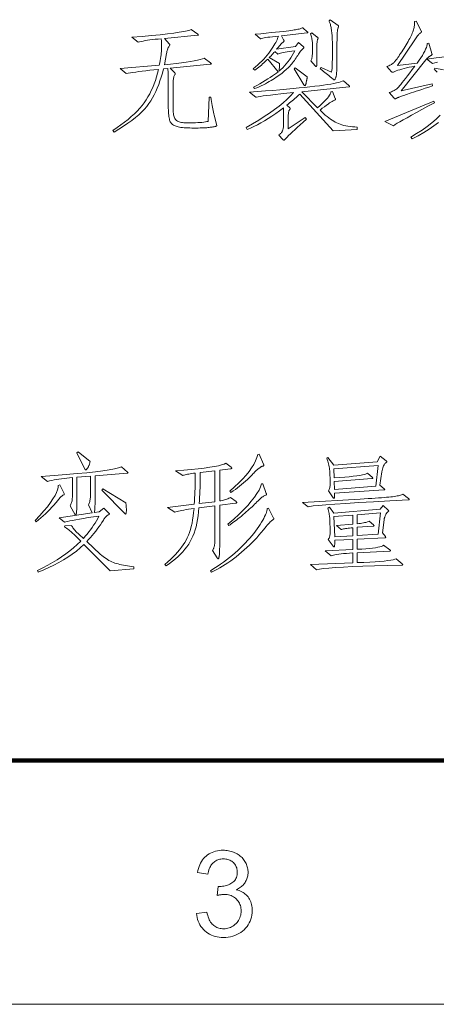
# Model space of a CAD drawing. Extents: x 0 to 1189, y 0 to 841.
# Tile 49 of 135: x 177 to 194, y 10 to 50. Entities that reach past the tile are written whole.
import ezdxf

# ---------------------------------------------------------------- set-up
doc = ezdxf.new("R2010")
doc.units = 0

msp = doc.modelspace()

# ---------------------------------------------------------------- linework, layer by layer
at = {"color": 7, "lineweight": 100}
msp.add_line((20, 20), (1169, 20), dxfattribs=at)
at = {"color": 7, "lineweight": 13}
msp.add_line((10, 10), (1179, 10), dxfattribs=at)
for points in [[(190.124, 50.394), (190.446, 50.162), (190.449, 50.16), (190.451, 50.158), (190.454, 50.155), (190.456, 50.152), (190.458, 50.149), (190.459, 50.146), (190.46, 50.142), (190.461, 50.138), (190.461, 50.135), (190.462, 50.13), (190.461, 50.126), (190.461, 50.122), (190.461, 50.117), (190.46, 50.113), (190.459, 50.108), (190.458, 50.103), (190.456, 50.098), (190.455, 50.093), (190.453, 50.088), (190.451, 50.083), (190.441, 50.057), (190.432, 50.023), (190.424, 49.98), (190.417, 49.93), (190.411, 49.872), (190.407, 49.805), (190.403, 49.731), (190.4, 49.649), (190.399, 49.558), (190.398, 49.46), (190.398, 48.716), (190.398, 48.614), (190.397, 48.52), (190.395, 48.435), (190.392, 48.357), (190.388, 48.287), (190.384, 48.225), (190.379, 48.171), (190.373, 48.124), (190.366, 48.086), (190.359, 48.056), (190.351, 48.031), (190.343, 48.008), (190.336, 47.989), (190.329, 47.971), (190.322, 47.957), (190.315, 47.945), (190.308, 47.936), (190.302, 47.929), (190.296, 47.925), (190.29, 47.924), (190.284, 47.924), (190.278, 47.925), (190.273, 47.926), (190.267, 47.928), (190.262, 47.93), (190.256, 47.933), (190.251, 47.937), (190.245, 47.941), (190.24, 47.945), (190.235, 47.95), (190.174, 48.003), (190.115, 48.053), (190.058, 48.102), (190.003, 48.148), (189.949, 48.192), (189.898, 48.233), (189.847, 48.273), (189.799, 48.31), (189.752, 48.345), (189.707, 48.378), (189.744, 48.436), (190.171, 48.246), (190.178, 48.265), (190.184, 48.294), (190.19, 48.332), (190.195, 48.38), (190.199, 48.437), (190.202, 48.504), (190.205, 48.58), (190.207, 48.665), (190.208, 48.759), (190.208, 48.864), (190.208, 49.444), (190.208, 49.499), (190.207, 49.553), (190.205, 49.607), (190.202, 49.661), (190.199, 49.714), (190.195, 49.767), (190.19, 49.819), (190.184, 49.872), (190.178, 49.923), (190.171, 49.975), (190.164, 50.025), (190.155, 50.072), (190.147, 50.116), (190.137, 50.157), (190.128, 50.196), (190.117, 50.232), (190.107, 50.265), (190.095, 50.295), (190.083, 50.322), (190.071, 50.347)], [(194.321, 47.676), (194.163, 47.626), (194.017, 47.579), (193.881, 47.535), (193.756, 47.495), (193.642, 47.458), (193.539, 47.424), (193.446, 47.394), (193.364, 47.367), (193.293, 47.343), (193.233, 47.322), (193.18, 47.304), (193.131, 47.286), (193.086, 47.27), (193.044, 47.255), (193.007, 47.241), (192.973, 47.228), (192.943, 47.216), (192.917, 47.205), (192.895, 47.196), (192.877, 47.187), (192.861, 47.18), (192.847, 47.173), (192.834, 47.167), (192.822, 47.162), (192.811, 47.158), (192.802, 47.154), (192.794, 47.151), (192.788, 47.149), (192.783, 47.148), (192.779, 47.148), (192.776, 47.148), (192.772, 47.149), (192.769, 47.15), (192.766, 47.152), (192.762, 47.154), (192.758, 47.157), (192.754, 47.161), (192.75, 47.165), (192.746, 47.169), (192.742, 47.174), (192.547, 47.412), (192.592, 47.425), (192.635, 47.44), (192.676, 47.456), (192.715, 47.473), (192.752, 47.492), (192.787, 47.512), (192.819, 47.534), (192.849, 47.557), (192.877, 47.581), (192.903, 47.607), (192.932, 47.64), (192.971, 47.685), (193.018, 47.742), (193.074, 47.811), (193.139, 47.893), (193.213, 47.988), (193.295, 48.095), (193.387, 48.214), (193.488, 48.345), (193.597, 48.489), (193.474, 48.464), (193.359, 48.44), (193.252, 48.416), (193.152, 48.392), (193.06, 48.367), (192.976, 48.343), (192.899, 48.319), (192.83, 48.294), (192.769, 48.27), (192.716, 48.246), (192.712, 48.244), (192.707, 48.242), (192.703, 48.24), (192.7, 48.239), (192.696, 48.238), (192.692, 48.237), (192.689, 48.236), (192.685, 48.236), (192.682, 48.235), (192.679, 48.235), (192.676, 48.236), (192.672, 48.236), (192.669, 48.237), (192.665, 48.239), (192.662, 48.241), (192.658, 48.243), (192.654, 48.246), (192.65, 48.249), (192.646, 48.252), (192.642, 48.256), (192.441, 48.468), (192.485, 48.486), (192.527, 48.504), (192.566, 48.523), (192.602, 48.542), (192.635, 48.561), (192.666, 48.581), (192.694, 48.601), (192.72, 48.621), (192.743, 48.642), (192.763, 48.663), (192.784, 48.687), (192.807, 48.716), (192.834, 48.751), (192.863, 48.792), (192.896, 48.838), (192.931, 48.889), (192.97, 48.947), (193.012, 49.009), (193.056, 49.077), (193.104, 49.151), (193.152, 49.226), (193.197, 49.299), (193.239, 49.369), (193.279, 49.437), (193.317, 49.502), (193.352, 49.565), (193.384, 49.625), (193.414, 49.682), (193.441, 49.738), (193.465, 49.79), (193.487, 49.84), (193.507, 49.89), (193.525, 49.937), (193.54, 49.983), (193.552, 50.028), (193.563, 50.072), (193.571, 50.114), (193.577, 50.154), (193.58, 50.193), (193.581, 50.231), (193.581, 50.239), (193.581, 50.248), (193.581, 50.256), (193.581, 50.265), (193.58, 50.273), (193.58, 50.281), (193.579, 50.29), (193.578, 50.298), (193.577, 50.307), (193.576, 50.315), (193.645, 50.331), (193.851, 49.94), (193.854, 49.935), (193.856, 49.93), (193.859, 49.926), (193.861, 49.921), (193.863, 49.917), (193.864, 49.913), (193.865, 49.909), (193.866, 49.905), (193.866, 49.901), (193.867, 49.898), (193.866, 49.895), (193.865, 49.892), (193.864, 49.888), (193.861, 49.885), (193.859, 49.881), (193.855, 49.877), (193.851, 49.873), (193.846, 49.869), (193.841, 49.865), (193.835, 49.861), (193.817, 49.848), (193.798, 49.831), (193.778, 49.81), (193.755, 49.786), (193.732, 49.758), (193.707, 49.727), (193.68, 49.692), (193.652, 49.653), (193.623, 49.611), (193.592, 49.566), (192.885, 48.51), (193.692, 48.615), (193.771, 48.728), (193.841, 48.833), (193.902, 48.931), (193.956, 49.023), (194.001, 49.106), (194.038, 49.183), (194.067, 49.252), (194.088, 49.315), (194.1, 49.37), (194.104, 49.418), (194.173, 49.428), (194.294, 49.006), (194.295, 49.002), (194.296, 48.998), (194.297, 48.994), (194.298, 48.99), (194.298, 48.986), (194.299, 48.982), (194.299, 48.978), (194.299, 48.974), (194.299, 48.97), (194.299, 48.966), (194.299, 48.963), (194.298, 48.959), (194.296, 48.955), (194.293, 48.951), (194.289, 48.947), (194.284, 48.943), (194.279, 48.939), (194.272, 48.935), (194.265, 48.931), (194.257, 48.927), (194.248, 48.922), (194.239, 48.917), (194.229, 48.911), (194.219, 48.904), (194.208, 48.896), (194.196, 48.887), (194.184, 48.878), (194.171, 48.868), (194.158, 48.857), (194.144, 48.845), (194.13, 48.833), (194.117, 48.822), (194.104, 48.811), (194.093, 48.8), (194.082, 48.79), (194.072, 48.781), (194.063, 48.772), (194.055, 48.763), (194.047, 48.755), (194.041, 48.747), (193.032, 47.475), (194.305, 47.765)], [(185.225, 47.216), (185.236, 47.126), (185.247, 47.04), (185.258, 46.958), (185.27, 46.879), (185.283, 46.803), (185.296, 46.732), (185.309, 46.664), (185.323, 46.6), (185.337, 46.539), (185.351, 46.483), (185.462, 46.055), (185.462, 46.052), (185.461, 46.049), (185.46, 46.046), (185.458, 46.042), (185.455, 46.039), (185.452, 46.036), (185.448, 46.033), (185.444, 46.03), (185.439, 46.027), (185.433, 46.023), (185.426, 46.02), (185.414, 46.017), (185.4, 46.013), (185.381, 46.009), (185.359, 46.004), (185.334, 46), (185.305, 45.995), (185.272, 45.99), (185.236, 45.984), (185.196, 45.979), (185.151, 45.973), (185.102, 45.968), (185.048, 45.964), (184.988, 45.96), (184.924, 45.957), (184.854, 45.954), (184.78, 45.952), (184.7, 45.951), (184.615, 45.95), (184.525, 45.949), (184.435, 45.95), (184.35, 45.952), (184.269, 45.955), (184.193, 45.959), (184.122, 45.964), (184.056, 45.97), (183.994, 45.978), (183.937, 45.987), (183.884, 45.997), (183.836, 46.008), (183.793, 46.02), (183.752, 46.035), (183.714, 46.053), (183.68, 46.073), (183.649, 46.095), (183.621, 46.119), (183.596, 46.146), (183.575, 46.175), (183.556, 46.206), (183.541, 46.24), (183.528, 46.277), (183.516, 46.32), (183.506, 46.368), (183.497, 46.421), (183.489, 46.479), (183.483, 46.542), (183.478, 46.61), (183.475, 46.684), (183.473, 46.763), (183.472, 46.847), (183.472, 47.797), (183.472, 47.885), (183.471, 47.966), (183.47, 48.042), (183.469, 48.111), (183.467, 48.173), (183.465, 48.23), (183.462, 48.28), (183.459, 48.324), (183.455, 48.362), (183.451, 48.394), (183.271, 48.378), (183.229, 48.206), (183.182, 48.04), (183.132, 47.881), (183.078, 47.729), (183.021, 47.583), (182.96, 47.443), (182.895, 47.31), (182.827, 47.184), (182.756, 47.063), (182.68, 46.95), (182.597, 46.839), (182.499, 46.727), (182.389, 46.613), (182.266, 46.498), (182.129, 46.382), (181.978, 46.264), (181.815, 46.145), (181.638, 46.025), (181.448, 45.903), (181.244, 45.781), (181.202, 45.854), (181.371, 45.967), (181.53, 46.079), (181.681, 46.192), (181.823, 46.305), (181.955, 46.418), (182.079, 46.532), (182.193, 46.646), (182.298, 46.76), (182.395, 46.875), (182.482, 46.989), (182.563, 47.107), (182.638, 47.228), (182.709, 47.354), (182.775, 47.484), (182.835, 47.619), (182.891, 47.758), (182.942, 47.901), (182.988, 48.049), (183.029, 48.201), (183.066, 48.357), (182.881, 48.337), (182.709, 48.318), (182.548, 48.299), (182.398, 48.281), (182.261, 48.263), (182.134, 48.246), (182.02, 48.229), (181.917, 48.213), (181.826, 48.198), (181.746, 48.183), (181.492, 48.394), (183.103, 48.531), (183.121, 48.626), (183.137, 48.715), (183.151, 48.8), (183.163, 48.88), (183.174, 48.955), (183.182, 49.024), (183.189, 49.089), (183.194, 49.149), (183.197, 49.204), (183.198, 49.254), (183.197, 49.301), (183.197, 49.345), (183.196, 49.386), (183.195, 49.426), (183.194, 49.463), (183.192, 49.497), (183.19, 49.53), (183.187, 49.56), (183.185, 49.588), (183.182, 49.613), (183.055, 49.601), (182.936, 49.589), (182.824, 49.576), (182.718, 49.562), (182.62, 49.548), (182.528, 49.534), (182.443, 49.519), (182.366, 49.503), (182.295, 49.487), (182.232, 49.471), (181.978, 49.671), (182.404, 49.709), (182.789, 49.745), (183.133, 49.78), (183.438, 49.814), (183.702, 49.847), (183.925, 49.878), (184.109, 49.909), (184.252, 49.938), (184.355, 49.966), (184.417, 49.993), (184.681, 49.803), (184.686, 49.799), (184.691, 49.795), (184.694, 49.791), (184.698, 49.788), (184.701, 49.785), (184.703, 49.782), (184.705, 49.779), (184.706, 49.776), (184.707, 49.774), (184.707, 49.771), (184.707, 49.769), (184.706, 49.767), (184.704, 49.766), (184.701, 49.764), (184.698, 49.762), (184.694, 49.761), (184.689, 49.759), (184.684, 49.758), (184.677, 49.757), (184.67, 49.756), (183.319, 49.629), (183.525, 49.397), (183.527, 49.394), (183.529, 49.391), (183.53, 49.388), (183.532, 49.385), (183.533, 49.382), (183.534, 49.38), (183.535, 49.377), (183.535, 49.375), (183.535, 49.372), (183.535, 49.37), (183.535, 49.368), (183.535, 49.365), (183.534, 49.363), (183.533, 49.359), (183.531, 49.356), (183.53, 49.352), (183.528, 49.348), (183.525, 49.343), (183.523, 49.338), (183.52, 49.333), (183.503, 49.309), (183.488, 49.283), (183.473, 49.256), (183.46, 49.226), (183.447, 49.195), (183.435, 49.162), (183.425, 49.127), (183.415, 49.09), (183.406, 49.052), (183.398, 49.011), (183.314, 48.547), (183.568, 48.573), (183.802, 48.6), (184.015, 48.626), (184.209, 48.653), (184.383, 48.68), (184.536, 48.707), (184.67, 48.734), (184.783, 48.761), (184.877, 48.789), (184.95, 48.816), (185.209, 48.621), (185.215, 48.617), (185.22, 48.613), (185.225, 48.609), (185.229, 48.605), (185.233, 48.602), (185.236, 48.598), (185.238, 48.595), (185.239, 48.592), (185.24, 48.589), (185.241, 48.586), (185.24, 48.584), (185.239, 48.581), (185.236, 48.579), (185.233, 48.577), (185.229, 48.575), (185.223, 48.573), (185.217, 48.572), (185.21, 48.57), (185.202, 48.569), (185.193, 48.568), (183.546, 48.404), (183.736, 48.214), (183.74, 48.21), (183.744, 48.206), (183.747, 48.202), (183.75, 48.198), (183.752, 48.194), (183.754, 48.191), (183.755, 48.187), (183.756, 48.184), (183.757, 48.18), (183.757, 48.177), (183.757, 48.174), (183.757, 48.171), (183.756, 48.167), (183.755, 48.164), (183.753, 48.16), (183.751, 48.156), (183.749, 48.152), (183.747, 48.149), (183.744, 48.144), (183.741, 48.14), (183.728, 48.119), (183.717, 48.094), (183.706, 48.065), (183.697, 48.032), (183.69, 47.995), (183.684, 47.954), (183.679, 47.909), (183.675, 47.86), (183.673, 47.807), (183.673, 47.75), (183.673, 46.72), (183.674, 46.658), (183.677, 46.6), (183.683, 46.545), (183.691, 46.495), (183.702, 46.449), (183.715, 46.407), (183.73, 46.369), (183.747, 46.335), (183.767, 46.305), (183.789, 46.279), (183.814, 46.257), (183.844, 46.237), (183.878, 46.219), (183.917, 46.203), (183.96, 46.19), (184.008, 46.18), (184.06, 46.171), (184.117, 46.165), (184.177, 46.162), (184.243, 46.161), (184.365, 46.161), (184.478, 46.163), (184.584, 46.166), (184.682, 46.171), (184.772, 46.176), (184.854, 46.183), (184.928, 46.192), (184.995, 46.201), (185.053, 46.212), (185.103, 46.224), (185.146, 47.216)], [(189.179, 49.903), (189.184, 49.899), (189.188, 49.895), (189.192, 49.892), (189.196, 49.888), (189.199, 49.884), (189.201, 49.881), (189.203, 49.878), (189.204, 49.875), (189.205, 49.872), (189.205, 49.869), (189.205, 49.867), (189.204, 49.864), (189.202, 49.862), (189.2, 49.86), (189.197, 49.858), (189.194, 49.856), (189.19, 49.855), (189.185, 49.853), (189.179, 49.852), (189.173, 49.851), (188.118, 49.735), (188.207, 49.571), (188.21, 49.565), (188.213, 49.559), (188.215, 49.553), (188.218, 49.548), (188.219, 49.543), (188.221, 49.539), (188.222, 49.534), (188.223, 49.53), (188.223, 49.527), (188.223, 49.523), (188.223, 49.52), (188.223, 49.517), (188.222, 49.514), (188.221, 49.511), (188.219, 49.508), (188.218, 49.504), (188.215, 49.501), (188.213, 49.498), (188.21, 49.495), (188.207, 49.492), (188.189, 49.478), (188.169, 49.461), (188.146, 49.439), (188.12, 49.414), (188.093, 49.385), (188.062, 49.352), (188.03, 49.315), (187.995, 49.274), (187.957, 49.229), (187.917, 49.18), (188.698, 49.296), (188.82, 49.455), (189.02, 49.286), (189.024, 49.283), (189.028, 49.279), (189.031, 49.276), (189.034, 49.273), (189.036, 49.269), (189.038, 49.266), (189.04, 49.262), (189.041, 49.259), (189.041, 49.255), (189.041, 49.252), (189.041, 49.248), (189.04, 49.244), (189.039, 49.24), (189.036, 49.236), (189.034, 49.232), (189.03, 49.228), (189.026, 49.224), (189.021, 49.22), (189.016, 49.216), (189.01, 49.212), (188.991, 49.197), (188.971, 49.178), (188.949, 49.155), (188.926, 49.128), (188.901, 49.097), (188.875, 49.062), (188.847, 49.022), (188.817, 48.979), (188.786, 48.931), (188.754, 48.879), (188.72, 48.826), (188.686, 48.774), (188.651, 48.724), (188.615, 48.675), (188.578, 48.628), (188.541, 48.582), (188.503, 48.537), (188.464, 48.494), (188.425, 48.452), (188.384, 48.412), (188.342, 48.372), (188.297, 48.332), (188.25, 48.291), (188.199, 48.249), (188.146, 48.207), (188.09, 48.164), (188.031, 48.121), (187.97, 48.077), (187.905, 48.032), (187.838, 47.987), (187.768, 47.942), (187.695, 47.898), (187.619, 47.854), (187.541, 47.811), (187.459, 47.768), (187.375, 47.726), (187.288, 47.685), (187.198, 47.644), (187.105, 47.604), (187.009, 47.565), (186.972, 47.628), (187.102, 47.698), (187.225, 47.767), (187.343, 47.834), (187.454, 47.899), (187.558, 47.963), (187.656, 48.026), (187.748, 48.087), (187.834, 48.147), (187.913, 48.205), (187.986, 48.262), (187.558, 48.779), (187.505, 48.728), (187.452, 48.678), (187.399, 48.629), (187.346, 48.581), (187.293, 48.535), (187.239, 48.49), (187.186, 48.445), (187.132, 48.402), (187.079, 48.36), (187.025, 48.32), (186.962, 48.378), (187.056, 48.458), (187.145, 48.538), (187.231, 48.619), (187.312, 48.699), (187.389, 48.78), (187.462, 48.86), (187.531, 48.941), (187.595, 49.021), (187.655, 49.102), (187.711, 49.183), (187.762, 49.261), (187.809, 49.334), (187.849, 49.401), (187.885, 49.463), (187.916, 49.52), (187.941, 49.572), (187.961, 49.618), (187.976, 49.658), (187.986, 49.694), (187.991, 49.724), (187.864, 49.71), (187.749, 49.697), (187.646, 49.684), (187.554, 49.672), (187.475, 49.659), (187.408, 49.647), (187.352, 49.636), (187.308, 49.624), (187.277, 49.613), (187.257, 49.603), (187.035, 49.798), (187.272, 49.821), (187.491, 49.843), (187.691, 49.864), (187.873, 49.883), (188.036, 49.9), (188.182, 49.916), (188.309, 49.93), (188.417, 49.943), (188.508, 49.954), (188.58, 49.964), (188.64, 49.973), (188.697, 49.983), (188.749, 49.992), (188.797, 50.002), (188.84, 50.012), (188.88, 50.023), (188.915, 50.033), (188.945, 50.044), (188.972, 50.056), (188.994, 50.067)], [(189.364, 49.851), (189.59, 49.682), (189.597, 49.678), (189.602, 49.673), (189.607, 49.669), (189.611, 49.665), (189.614, 49.661), (189.617, 49.656), (189.619, 49.652), (189.621, 49.648), (189.622, 49.644), (189.622, 49.64), (189.622, 49.635), (189.622, 49.631), (189.621, 49.626), (189.62, 49.622), (189.618, 49.617), (189.616, 49.612), (189.614, 49.607), (189.612, 49.602), (189.609, 49.597), (189.606, 49.592), (189.599, 49.576), (189.593, 49.554), (189.587, 49.527), (189.583, 49.495), (189.579, 49.457), (189.575, 49.415), (189.573, 49.367), (189.571, 49.313), (189.57, 49.255), (189.569, 49.191), (189.569, 48.837), (189.569, 48.781), (189.569, 48.729), (189.569, 48.683), (189.569, 48.642), (189.568, 48.607), (189.567, 48.576), (189.567, 48.551), (189.566, 48.531), (189.565, 48.517), (189.564, 48.507), (189.563, 48.501), (189.562, 48.495), (189.56, 48.49), (189.558, 48.485), (189.556, 48.481), (189.554, 48.478), (189.552, 48.476), (189.549, 48.474), (189.546, 48.473), (189.543, 48.473), (189.54, 48.473), (189.536, 48.474), (189.533, 48.475), (189.529, 48.477), (189.526, 48.479), (189.522, 48.482), (189.518, 48.486), (189.514, 48.49), (189.51, 48.494), (189.506, 48.499), (189.327, 48.71), (189.339, 48.735), (189.349, 48.762), (189.359, 48.791), (189.367, 48.824), (189.374, 48.858), (189.38, 48.895), (189.384, 48.935), (189.387, 48.977), (189.389, 49.022), (189.39, 49.069), (189.39, 49.376), (189.389, 49.422), (189.387, 49.467), (189.383, 49.512), (189.377, 49.556), (189.37, 49.6), (189.361, 49.643), (189.351, 49.685), (189.339, 49.727), (189.326, 49.768), (189.311, 49.808)], [(188.661, 49.122), (188.55, 49.107), (188.448, 49.093), (188.355, 49.078), (188.272, 49.063), (188.198, 49.048), (188.134, 49.033), (188.079, 49.019), (188.033, 49.004), (187.997, 48.989), (187.97, 48.974), (187.843, 49.085), (187.829, 49.068), (187.812, 49.05), (187.794, 49.03), (187.774, 49.008), (187.752, 48.984), (187.728, 48.958), (187.703, 48.93), (187.676, 48.901), (187.647, 48.87), (187.616, 48.837), (188.033, 48.6), (188.034, 48.558), (188.034, 48.519), (188.034, 48.482), (188.033, 48.448), (188.032, 48.415), (188.03, 48.384), (188.028, 48.356), (188.025, 48.329), (188.021, 48.305), (188.017, 48.283), (188.097, 48.351), (188.173, 48.423), (188.246, 48.498), (188.316, 48.577), (188.382, 48.659), (188.444, 48.745), (188.504, 48.834), (188.56, 48.926), (188.612, 49.023)], [(189.179, 48.045), (189.177, 48.033), (189.175, 48.018), (189.173, 48.002), (189.17, 47.984), (189.166, 47.964), (189.162, 47.942), (189.157, 47.919), (189.152, 47.893), (189.146, 47.866), (189.139, 47.837), (189.132, 47.808), (189.126, 47.783), (189.12, 47.76), (189.113, 47.74), (189.107, 47.724), (189.102, 47.71), (189.096, 47.7), (189.091, 47.692), (189.086, 47.688), (189.081, 47.686), (189.076, 47.687), (189.072, 47.688), (189.067, 47.69), (189.062, 47.692), (189.058, 47.696), (189.054, 47.7), (189.049, 47.704), (189.045, 47.71), (189.04, 47.716), (189.036, 47.723), (188.64, 48.373), (188.683, 48.415)], [(191.227, 45.886), (190.235, 45.839), (188.867, 47.343), (188.817, 47.296), (188.767, 47.249), (188.716, 47.203), (188.665, 47.156), (188.613, 47.111), (188.56, 47.066), (188.507, 47.021), (188.453, 46.977), (188.399, 46.933), (188.345, 46.889), (188.461, 46.773), (188.464, 46.77), (188.466, 46.767), (188.469, 46.764), (188.471, 46.761), (188.473, 46.758), (188.474, 46.755), (188.475, 46.752), (188.476, 46.749), (188.476, 46.747), (188.477, 46.744), (188.476, 46.741), (188.476, 46.738), (188.475, 46.735), (188.474, 46.732), (188.473, 46.729), (188.471, 46.725), (188.469, 46.722), (188.466, 46.718), (188.464, 46.714), (188.461, 46.71), (188.449, 46.692), (188.438, 46.672), (188.428, 46.65), (188.42, 46.624), (188.413, 46.596), (188.408, 46.565), (188.403, 46.532), (188.4, 46.495), (188.398, 46.456), (188.397, 46.414), (188.397, 45.918), (189.089, 46.388), (189.147, 46.308), (189.01, 46.188), (188.884, 46.076), (188.768, 45.972), (188.663, 45.876), (188.569, 45.788), (188.486, 45.709), (188.413, 45.638), (188.351, 45.575), (188.3, 45.521), (188.26, 45.474), (188.256, 45.47), (188.252, 45.467), (188.248, 45.464), (188.244, 45.461), (188.24, 45.459), (188.236, 45.457), (188.232, 45.455), (188.228, 45.454), (188.224, 45.453), (188.221, 45.453), (188.217, 45.453), (188.213, 45.454), (188.209, 45.455), (188.205, 45.457), (188.201, 45.459), (188.197, 45.461), (188.193, 45.464), (188.189, 45.467), (188.185, 45.47), (188.181, 45.474), (188.007, 45.654), (188.028, 45.671), (188.048, 45.688), (188.067, 45.706), (188.085, 45.724), (188.101, 45.742), (188.116, 45.761), (188.13, 45.78), (188.142, 45.799), (188.153, 45.819), (188.163, 45.839), (188.171, 45.86), (188.179, 45.885), (188.185, 45.914), (188.191, 45.946), (188.196, 45.981), (188.2, 46.02), (188.203, 46.062), (188.206, 46.107), (188.207, 46.156), (188.207, 46.208), (188.207, 46.583), (188.207, 46.613), (188.207, 46.641), (188.207, 46.667), (188.207, 46.69), (188.206, 46.711), (188.206, 46.729), (188.205, 46.745), (188.204, 46.759), (188.203, 46.77), (188.202, 46.778), (188.041, 46.659), (187.882, 46.547), (187.727, 46.441), (187.574, 46.342), (187.423, 46.249), (187.276, 46.163), (187.131, 46.084), (186.989, 46.011), (186.85, 45.945), (186.713, 45.886), (186.671, 45.976), (186.935, 46.124), (187.183, 46.271), (187.415, 46.417), (187.632, 46.561), (187.834, 46.704), (188.02, 46.846), (188.19, 46.987), (188.345, 47.126), (188.485, 47.264), (188.609, 47.401), (188.335, 47.374), (188.087, 47.348), (187.866, 47.324), (187.672, 47.302), (187.504, 47.282), (187.363, 47.264), (187.248, 47.248), (187.159, 47.234), (187.097, 47.222), (187.062, 47.211), (186.803, 47.417), (187.139, 47.443), (187.46, 47.469), (187.765, 47.495), (188.056, 47.52), (188.332, 47.544), (188.593, 47.569), (188.839, 47.593), (189.07, 47.616), (189.286, 47.64), (189.488, 47.663), (189.674, 47.685), (189.845, 47.708), (190, 47.731), (190.14, 47.754), (190.266, 47.777), (190.375, 47.8), (190.47, 47.823), (190.549, 47.846), (190.613, 47.869), (190.662, 47.892), (190.889, 47.697), (190.894, 47.692), (190.899, 47.687), (190.903, 47.682), (190.906, 47.678), (190.909, 47.674), (190.911, 47.67), (190.913, 47.666), (190.914, 47.663), (190.915, 47.66), (190.916, 47.657), (190.915, 47.655), (190.914, 47.652), (190.912, 47.65), (190.91, 47.648), (190.906, 47.646), (190.902, 47.644), (190.897, 47.643), (190.892, 47.641), (190.886, 47.64), (190.879, 47.639), (188.952, 47.438), (189.601, 46.784), (189.703, 46.872), (189.794, 46.955), (189.874, 47.033), (189.945, 47.105), (190.005, 47.173), (190.055, 47.235), (190.094, 47.292), (190.123, 47.344), (190.142, 47.391), (190.15, 47.433), (190.208, 47.449), (190.33, 47.164), (190.332, 47.159), (190.333, 47.155), (190.335, 47.151), (190.336, 47.148), (190.337, 47.144), (190.338, 47.14), (190.339, 47.137), (190.34, 47.133), (190.34, 47.13), (190.34, 47.127), (190.34, 47.124), (190.338, 47.12), (190.336, 47.117), (190.333, 47.114), (190.33, 47.111), (190.325, 47.108), (190.319, 47.105), (190.313, 47.101), (190.306, 47.098), (190.298, 47.095), (190.273, 47.085), (190.24, 47.069), (190.2, 47.045), (190.152, 47.015), (190.096, 46.978), (190.032, 46.933), (189.961, 46.883), (189.882, 46.825), (189.796, 46.76), (189.701, 46.689), (189.775, 46.616), (189.847, 46.547), (189.919, 46.484), (189.989, 46.424), (190.059, 46.369), (190.128, 46.319), (190.195, 46.272), (190.262, 46.231), (190.328, 46.193), (190.393, 46.161), (190.459, 46.131), (190.529, 46.105), (190.603, 46.081), (190.681, 46.06), (190.762, 46.042), (190.848, 46.026), (190.937, 46.014), (191.03, 46.004), (191.126, 45.996), (191.227, 45.992)], [(194.405, 46.984), (194.133, 46.84), (193.885, 46.707), (193.659, 46.585), (193.456, 46.474), (193.275, 46.374), (193.118, 46.286), (192.983, 46.209), (192.871, 46.143), (192.782, 46.088), (192.716, 46.044), (192.357, 46.224), (194.368, 47.053)], [(180.262, 32.266), (180.258, 32.242), (180.252, 32.218), (180.246, 32.194), (180.239, 32.171), (180.231, 32.147), (180.222, 32.124), (180.212, 32.101), (180.202, 32.079), (180.19, 32.056), (180.178, 32.034), (180.166, 32.013), (180.154, 31.994), (180.144, 31.977), (180.134, 31.963), (180.125, 31.951), (180.116, 31.941), (180.109, 31.933), (180.102, 31.928), (180.096, 31.924), (180.091, 31.923), (180.086, 31.923), (180.082, 31.924), (180.077, 31.926), (180.073, 31.928), (180.069, 31.931), (180.065, 31.934), (180.062, 31.939), (180.058, 31.943), (180.055, 31.949), (180.051, 31.955), (179.719, 32.62), (179.777, 32.662)], [(187.384, 32.155), (187.386, 32.15), (187.388, 32.145), (187.389, 32.14), (187.391, 32.135), (187.392, 32.13), (187.393, 32.126), (187.393, 32.121), (187.394, 32.116), (187.394, 32.112), (187.394, 32.108), (187.394, 32.104), (187.392, 32.1), (187.389, 32.096), (187.384, 32.092), (187.379, 32.088), (187.372, 32.084), (187.363, 32.081), (187.354, 32.077), (187.343, 32.074), (187.331, 32.071), (187.318, 32.067), (187.304, 32.062), (187.29, 32.055), (187.274, 32.047), (187.258, 32.038), (187.242, 32.027), (187.224, 32.015), (187.206, 32.002), (187.187, 31.987), (187.167, 31.971), (187.146, 31.953), (187.124, 31.932), (187.099, 31.909), (187.073, 31.884), (187.045, 31.857), (187.015, 31.827), (186.983, 31.795), (186.95, 31.761), (186.914, 31.724), (186.877, 31.686), (186.802, 31.608), (186.725, 31.533), (186.647, 31.46), (186.566, 31.388), (186.484, 31.319), (186.399, 31.251), (186.313, 31.185), (186.225, 31.121), (186.135, 31.059), (186.043, 30.999), (186.001, 31.057), (186.192, 31.225), (186.366, 31.389), (186.523, 31.55), (186.663, 31.706), (186.786, 31.858), (186.892, 32.007), (186.981, 32.151), (187.053, 32.292), (187.108, 32.429), (187.146, 32.562), (187.204, 32.567)], [(192.42, 32.293), (192.424, 32.289), (192.428, 32.286), (192.431, 32.283), (192.434, 32.28), (192.436, 32.276), (192.438, 32.273), (192.439, 32.269), (192.44, 32.266), (192.441, 32.262), (192.441, 32.258), (192.441, 32.255), (192.44, 32.251), (192.438, 32.247), (192.436, 32.243), (192.433, 32.239), (192.43, 32.235), (192.426, 32.231), (192.421, 32.227), (192.416, 32.223), (192.41, 32.219), (192.388, 32.204), (192.367, 32.183), (192.348, 32.158), (192.33, 32.128), (192.313, 32.093), (192.297, 32.053), (192.283, 32.008), (192.269, 31.959), (192.257, 31.904), (192.246, 31.844), (192.156, 31.295), (192.336, 31.147), (192.34, 31.143), (192.343, 31.139), (192.346, 31.135), (192.349, 31.131), (192.351, 31.128), (192.353, 31.125), (192.355, 31.121), (192.356, 31.118), (192.357, 31.115), (192.357, 31.113), (192.356, 31.11), (192.355, 31.108), (192.354, 31.106), (192.352, 31.104), (192.349, 31.103), (192.345, 31.102), (192.341, 31.101), (192.336, 31.1), (192.331, 31.1), (192.325, 31.1), (190.298, 30.973), (190.3, 30.932), (190.3, 30.895), (190.3, 30.862), (190.299, 30.834), (190.297, 30.811), (190.293, 30.791), (190.289, 30.776), (190.284, 30.765), (190.278, 30.759), (190.271, 30.756), (190.268, 30.757), (190.265, 30.757), (190.262, 30.759), (190.259, 30.761), (190.256, 30.763), (190.253, 30.766), (190.249, 30.769), (190.246, 30.773), (190.243, 30.778), (190.24, 30.783), (190.055, 31.068), (190.069, 31.094), (190.081, 31.123), (190.092, 31.156), (190.101, 31.192), (190.108, 31.232), (190.113, 31.274), (190.117, 31.321), (190.119, 31.37), (190.12, 31.423), (190.118, 31.48), (190.103, 31.833), (190.098, 31.888), (190.092, 31.944), (190.085, 32), (190.075, 32.057), (190.063, 32.114), (190.049, 32.172), (190.034, 32.231), (190.016, 32.289), (189.997, 32.349), (189.976, 32.409), (190.029, 32.435), (190.266, 32.113), (192.051, 32.261), (192.167, 32.483)], [(182.052, 27.869), (181.081, 27.79), (180.009, 28.867), (179.857, 28.729), (179.698, 28.596), (179.53, 28.469), (179.354, 28.348), (179.171, 28.232), (178.98, 28.121), (178.78, 28.015), (178.573, 27.915), (178.358, 27.821), (178.135, 27.732), (178.103, 27.8), (178.317, 27.903), (178.522, 28.01), (178.72, 28.121), (178.909, 28.235), (179.09, 28.353), (179.264, 28.475), (179.429, 28.6), (179.587, 28.729), (179.736, 28.862), (179.877, 28.998), (179.64, 29.241), (179.598, 29.282), (179.557, 29.321), (179.515, 29.359), (179.472, 29.396), (179.43, 29.431), (179.387, 29.466), (179.344, 29.499), (179.3, 29.53), (179.256, 29.561), (179.212, 29.59), (179.228, 29.632), (179.502, 29.643), (179.517, 29.613), (179.535, 29.582), (179.557, 29.549), (179.583, 29.515), (179.612, 29.479), (179.645, 29.441), (179.681, 29.402), (179.722, 29.36), (179.766, 29.318), (179.814, 29.273), (179.988, 29.115), (180.066, 29.201), (180.14, 29.288), (180.212, 29.377), (180.28, 29.467), (180.346, 29.558), (180.408, 29.651), (180.467, 29.744), (180.523, 29.839), (180.577, 29.936), (180.627, 30.033), (180.397, 29.998), (180.187, 29.965), (179.996, 29.935), (179.825, 29.906), (179.674, 29.879), (179.542, 29.854), (179.43, 29.831), (179.338, 29.81), (179.265, 29.791), (179.212, 29.775), (178.99, 29.954), (180.347, 30.16), (180.194, 30.487), (180.21, 30.521), (180.224, 30.555), (180.237, 30.592), (180.248, 30.629), (180.257, 30.668), (180.265, 30.708), (180.271, 30.75), (180.275, 30.793), (180.277, 30.837), (180.278, 30.883), (180.278, 31.67), (179.719, 31.622), (179.719, 30.741), (179.719, 30.643), (179.718, 30.555), (179.717, 30.475), (179.716, 30.403), (179.714, 30.34), (179.712, 30.285), (179.71, 30.239), (179.707, 30.202), (179.704, 30.173), (179.7, 30.152), (179.697, 30.136), (179.693, 30.123), (179.689, 30.11), (179.686, 30.1), (179.682, 30.091), (179.679, 30.083), (179.676, 30.077), (179.672, 30.073), (179.669, 30.071), (179.666, 30.07), (179.663, 30.07), (179.66, 30.071), (179.657, 30.071), (179.655, 30.072), (179.653, 30.073), (179.651, 30.074), (179.649, 30.075), (179.647, 30.077), (179.646, 30.079), (179.645, 30.081), (179.444, 30.456), (179.461, 30.482), (179.477, 30.512), (179.49, 30.545), (179.502, 30.581), (179.512, 30.619), (179.52, 30.661), (179.526, 30.705), (179.53, 30.753), (179.533, 30.803), (179.534, 30.857), (179.534, 31.606), (179.416, 31.596), (179.302, 31.585), (179.192, 31.573), (179.085, 31.559), (178.981, 31.544), (178.881, 31.528), (178.784, 31.511), (178.691, 31.493), (178.601, 31.474), (178.515, 31.453), (178.251, 31.659), (178.791, 31.695), (179.283, 31.732), (179.729, 31.77), (180.129, 31.808), (180.482, 31.847), (180.788, 31.886), (181.047, 31.926), (181.26, 31.967), (181.426, 32.008), (181.545, 32.05), (181.804, 31.833), (181.807, 31.83), (181.81, 31.827), (181.812, 31.824), (181.814, 31.821), (181.816, 31.818), (181.817, 31.815), (181.818, 31.812), (181.819, 31.81), (181.82, 31.807), (181.82, 31.804), (181.819, 31.802), (181.818, 31.8), (181.817, 31.798), (181.815, 31.796), (181.812, 31.794), (181.808, 31.793), (181.804, 31.792), (181.799, 31.792), (181.794, 31.791), (181.788, 31.791), (180.468, 31.686), (180.468, 30.767), (180.468, 30.675), (180.467, 30.589), (180.465, 30.512), (180.462, 30.441), (180.459, 30.378), (180.455, 30.322), (180.45, 30.273), (180.445, 30.231), (180.438, 30.197), (180.431, 30.17), (180.637, 30.202), (180.822, 30.355), (181.044, 30.139), (181.046, 30.137), (181.048, 30.134), (181.049, 30.132), (181.05, 30.13), (181.052, 30.128), (181.053, 30.125), (181.053, 30.123), (181.054, 30.12), (181.054, 30.118), (181.054, 30.115), (181.054, 30.112), (181.053, 30.11), (181.052, 30.107), (181.051, 30.105), (181.049, 30.102), (181.047, 30.1), (181.044, 30.098), (181.041, 30.096), (181.037, 30.093), (181.033, 30.091), (181.009, 30.079), (180.985, 30.065), (180.962, 30.049), (180.939, 30.03), (180.916, 30.008), (180.893, 29.984), (180.871, 29.958), (180.849, 29.929), (180.827, 29.898), (180.806, 29.864), (180.747, 29.77), (180.686, 29.677), (180.623, 29.585), (180.558, 29.495), (180.491, 29.406), (180.422, 29.319), (180.351, 29.233), (180.277, 29.148), (180.202, 29.065), (180.125, 28.983), (180.679, 28.471), (180.738, 28.418), (180.797, 28.37), (180.856, 28.324), (180.916, 28.283), (180.976, 28.244), (181.036, 28.209), (181.098, 28.178), (181.159, 28.15), (181.221, 28.125), (181.284, 28.104), (181.348, 28.085), (181.415, 28.066), (181.485, 28.049), (181.558, 28.033), (181.633, 28.017), (181.711, 28.003), (181.792, 27.989), (181.876, 27.976), (181.963, 27.964), (182.052, 27.953)], [(186.254, 30.624), (186.26, 30.62), (186.266, 30.616), (186.27, 30.612), (186.274, 30.608), (186.278, 30.604), (186.281, 30.6), (186.283, 30.596), (186.285, 30.592), (186.286, 30.589), (186.286, 30.585), (186.285, 30.581), (186.284, 30.578), (186.282, 30.575), (186.278, 30.572), (186.274, 30.57), (186.269, 30.567), (186.263, 30.565), (186.255, 30.564), (186.247, 30.562), (186.238, 30.561), (185.584, 30.477), (185.584, 29.094), (185.584, 28.975), (185.583, 28.867), (185.582, 28.77), (185.58, 28.683), (185.578, 28.606), (185.576, 28.54), (185.573, 28.484), (185.57, 28.438), (185.567, 28.403), (185.563, 28.378), (185.558, 28.36), (185.554, 28.343), (185.55, 28.328), (185.546, 28.316), (185.541, 28.305), (185.537, 28.296), (185.533, 28.289), (185.529, 28.284), (185.525, 28.282), (185.52, 28.281), (185.516, 28.281), (185.512, 28.282), (185.508, 28.283), (185.503, 28.286), (185.499, 28.288), (185.495, 28.292), (185.491, 28.296), (185.487, 28.301), (185.482, 28.306), (185.478, 28.312), (185.283, 28.613), (185.296, 28.633), (185.308, 28.654), (185.319, 28.675), (185.33, 28.697), (185.339, 28.719), (185.347, 28.741), (185.354, 28.764), (185.361, 28.787), (185.366, 28.811), (185.37, 28.835), (185.373, 28.861), (185.377, 28.891), (185.379, 28.925), (185.382, 28.962), (185.384, 29.004), (185.385, 29.049), (185.387, 29.098), (185.388, 29.151), (185.388, 29.207), (185.388, 29.268), (185.388, 30.45), (184.729, 30.366), (184.714, 30.199), (184.696, 30.038), (184.672, 29.884), (184.644, 29.736), (184.61, 29.595), (184.572, 29.46), (184.53, 29.331), (184.482, 29.209), (184.429, 29.092), (184.372, 28.983), (184.309, 28.877), (184.237, 28.772), (184.158, 28.669), (184.071, 28.568), (183.976, 28.468), (183.873, 28.369), (183.762, 28.272), (183.643, 28.177), (183.517, 28.083), (183.382, 27.99), (183.33, 28.043), (183.449, 28.146), (183.56, 28.248), (183.665, 28.35), (183.763, 28.451), (183.854, 28.55), (183.938, 28.65), (184.015, 28.748), (184.085, 28.845), (184.147, 28.942), (184.203, 29.038), (184.254, 29.137), (184.3, 29.243), (184.342, 29.356), (184.381, 29.476), (184.415, 29.602), (184.446, 29.736), (184.472, 29.876), (184.495, 30.024), (184.513, 30.178), (184.528, 30.339), (184.413, 30.325), (184.306, 30.31), (184.207, 30.295), (184.116, 30.279), (184.033, 30.264), (183.958, 30.249), (183.892, 30.233), (183.834, 30.218), (183.783, 30.202), (183.741, 30.186), (183.446, 30.376), (184.538, 30.514), (184.546, 30.645), (184.553, 30.776), (184.56, 30.906), (184.565, 31.036), (184.569, 31.164), (184.572, 31.292), (184.574, 31.419), (184.576, 31.546), (184.576, 31.671), (184.575, 31.796), (184.503, 31.786), (184.435, 31.775), (184.372, 31.765), (184.314, 31.755), (184.26, 31.745), (184.211, 31.735), (184.167, 31.725), (184.128, 31.715), (184.093, 31.706), (184.063, 31.696), (183.768, 31.881), (184.108, 31.911), (184.418, 31.941), (184.699, 31.971), (184.95, 32.002), (185.172, 32.034), (185.364, 32.066), (185.527, 32.098), (185.66, 32.131), (185.763, 32.164), (185.837, 32.198), (186.048, 32.034), (186.055, 32.029), (186.062, 32.024), (186.067, 32.019), (186.072, 32.015), (186.076, 32.01), (186.079, 32.006), (186.082, 32.002), (186.084, 31.998), (186.085, 31.995), (186.085, 31.992), (186.085, 31.989), (186.083, 31.986), (186.08, 31.983), (186.077, 31.981), (186.072, 31.979), (186.066, 31.976), (186.059, 31.975), (186.051, 31.973), (186.042, 31.972), (186.032, 31.971), (185.584, 31.918), (185.584, 30.651), (185.636, 30.662), (185.686, 30.673), (185.735, 30.686), (185.782, 30.699), (185.828, 30.713), (185.872, 30.727), (185.914, 30.743), (185.955, 30.759), (185.995, 30.776), (186.032, 30.793)], [(192.082, 32.103), (190.266, 31.965), (190.282, 31.596), (190.509, 31.611), (190.715, 31.627), (190.902, 31.644), (191.068, 31.662), (191.215, 31.68), (191.342, 31.7), (191.449, 31.72), (191.536, 31.741), (191.602, 31.763), (191.649, 31.786), (191.85, 31.612), (191.853, 31.609), (191.856, 31.607), (191.858, 31.605), (191.86, 31.602), (191.862, 31.6), (191.863, 31.597), (191.864, 31.594), (191.865, 31.591), (191.866, 31.588), (191.866, 31.585), (191.865, 31.582), (191.865, 31.58), (191.863, 31.577), (191.861, 31.575), (191.858, 31.573), (191.854, 31.572), (191.85, 31.571), (191.845, 31.57), (191.84, 31.57), (191.834, 31.569), (190.287, 31.453), (190.293, 31.115), (191.987, 31.253)], [(185.388, 30.619), (185.388, 31.891), (184.787, 31.823), (184.786, 31.697), (184.785, 31.57), (184.782, 31.443), (184.779, 31.316), (184.775, 31.188), (184.769, 31.059), (184.763, 30.93), (184.756, 30.801), (184.748, 30.671), (184.739, 30.54)], [(179.196, 30.957), (179.197, 30.954), (179.198, 30.951), (179.199, 30.947), (179.199, 30.944), (179.2, 30.941), (179.201, 30.937), (179.201, 30.934), (179.201, 30.93), (179.201, 30.926), (179.201, 30.923), (179.201, 30.919), (179.201, 30.916), (179.199, 30.913), (179.198, 30.91), (179.196, 30.908), (179.194, 30.905), (179.191, 30.903), (179.188, 30.902), (179.184, 30.9), (179.18, 30.899), (179.163, 30.892), (179.143, 30.881), (179.122, 30.867), (179.1, 30.849), (179.076, 30.828), (179.05, 30.803), (179.023, 30.774), (178.994, 30.742), (178.964, 30.706), (178.932, 30.667), (178.855, 30.573), (178.775, 30.481), (178.693, 30.39), (178.609, 30.301), (178.522, 30.213), (178.432, 30.126), (178.341, 30.04), (178.246, 29.955), (178.15, 29.872), (178.051, 29.79), (178.008, 29.843), (178.196, 30.048), (178.363, 30.239), (178.51, 30.416), (178.635, 30.581), (178.739, 30.731), (178.823, 30.869), (178.886, 30.993), (178.927, 31.103), (178.948, 31.201), (178.948, 31.284), (179.022, 31.305)], [(181.73, 30.572), (181.734, 30.538), (181.738, 30.505), (181.741, 30.474), (181.744, 30.444), (181.746, 30.416), (181.748, 30.389), (181.749, 30.364), (181.75, 30.34), (181.751, 30.318), (181.751, 30.297), (181.751, 30.262), (181.75, 30.231), (181.748, 30.203), (181.746, 30.179), (181.743, 30.159), (181.74, 30.142), (181.736, 30.129), (181.731, 30.12), (181.725, 30.114), (181.719, 30.112), (181.718, 30.113), (181.717, 30.113), (181.715, 30.114), (181.714, 30.115), (181.712, 30.116), (181.709, 30.118), (181.707, 30.12), (181.704, 30.123), (181.701, 30.125), (181.698, 30.128), (180.748, 31.089), (180.785, 31.142)], [(187.495, 30.957), (187.497, 30.953), (187.499, 30.949), (187.5, 30.944), (187.501, 30.94), (187.503, 30.936), (187.504, 30.932), (187.504, 30.927), (187.505, 30.923), (187.505, 30.919), (187.505, 30.915), (187.505, 30.911), (187.504, 30.907), (187.501, 30.903), (187.499, 30.9), (187.495, 30.896), (187.49, 30.893), (187.485, 30.89), (187.478, 30.888), (187.471, 30.885), (187.463, 30.883), (187.438, 30.875), (187.41, 30.862), (187.38, 30.846), (187.349, 30.825), (187.315, 30.8), (187.278, 30.771), (187.24, 30.738), (187.2, 30.701), (187.157, 30.659), (187.112, 30.614), (187.065, 30.566), (187.016, 30.517), (186.964, 30.467), (186.911, 30.416), (186.855, 30.364), (186.797, 30.311), (186.736, 30.257), (186.674, 30.202), (186.609, 30.146), (186.542, 30.089), (186.475, 30.032), (186.41, 29.978), (186.346, 29.927), (186.285, 29.878), (186.226, 29.832), (186.168, 29.788), (186.113, 29.747), (186.06, 29.708), (186.008, 29.671), (185.959, 29.637), (185.922, 29.695), (186.157, 29.903), (186.37, 30.101), (186.562, 30.29), (186.732, 30.47), (186.881, 30.64), (187.008, 30.801), (187.113, 30.953), (187.197, 31.096), (187.259, 31.229), (187.299, 31.353), (187.357, 31.353)], [(193.333, 30.751), (193.339, 30.747), (193.345, 30.743), (193.349, 30.739), (193.354, 30.735), (193.357, 30.731), (193.36, 30.727), (193.362, 30.723), (193.364, 30.719), (193.365, 30.715), (193.365, 30.712), (193.365, 30.708), (193.364, 30.705), (193.362, 30.702), (193.359, 30.7), (193.356, 30.698), (193.352, 30.696), (193.347, 30.695), (193.341, 30.694), (193.335, 30.693), (193.328, 30.693), (192.573, 30.653), (191.895, 30.616), (191.292, 30.581), (190.766, 30.549), (190.316, 30.519), (189.943, 30.492), (189.645, 30.467), (189.424, 30.445), (189.279, 30.425), (189.21, 30.408), (188.989, 30.593), (191.343, 30.725), (191.514, 30.735), (191.676, 30.745), (191.827, 30.755), (191.968, 30.765), (192.099, 30.774), (192.221, 30.783), (192.332, 30.792), (192.433, 30.801), (192.524, 30.809), (192.605, 30.817), (192.678, 30.825), (192.746, 30.834), (192.809, 30.844), (192.866, 30.854), (192.918, 30.865), (192.964, 30.877), (193.005, 30.889), (193.041, 30.902), (193.071, 30.916), (193.096, 30.931)], [(187.796, 29.949), (187.798, 29.946), (187.799, 29.942), (187.801, 29.939), (187.802, 29.936), (187.804, 29.933), (187.805, 29.93), (187.805, 29.927), (187.806, 29.923), (187.806, 29.92), (187.806, 29.917), (187.806, 29.914), (187.805, 29.91), (187.803, 29.907), (187.8, 29.904), (187.797, 29.9), (187.793, 29.896), (187.788, 29.892), (187.783, 29.888), (187.776, 29.884), (187.769, 29.88), (187.747, 29.866), (187.722, 29.847), (187.692, 29.821), (187.659, 29.789), (187.621, 29.751), (187.58, 29.707), (187.536, 29.656), (187.487, 29.6), (187.435, 29.537), (187.379, 29.468), (187.289, 29.358), (187.196, 29.25), (187.102, 29.144), (187.005, 29.04), (186.905, 28.937), (186.804, 28.836), (186.7, 28.738), (186.593, 28.641), (186.484, 28.545), (186.373, 28.452), (186.26, 28.362), (186.148, 28.275), (186.035, 28.193), (185.922, 28.115), (185.809, 28.041), (185.695, 27.971), (185.582, 27.905), (185.468, 27.843), (185.355, 27.785), (185.241, 27.732), (185.204, 27.79), (185.343, 27.875), (185.479, 27.962), (185.612, 28.051), (185.74, 28.142), (185.865, 28.234), (185.987, 28.329), (186.105, 28.425), (186.219, 28.523), (186.329, 28.622), (186.436, 28.724), (186.539, 28.826), (186.637, 28.926), (186.73, 29.026), (186.818, 29.124), (186.901, 29.221), (186.98, 29.317), (187.054, 29.411), (187.123, 29.504), (187.187, 29.597), (187.247, 29.687), (187.301, 29.775), (187.349, 29.858), (187.392, 29.935), (187.429, 30.008), (187.46, 30.075), (187.486, 30.137), (187.506, 30.194), (187.52, 30.246), (187.529, 30.292), (187.532, 30.334), (187.59, 30.355)], [(193.069, 28.069), (193.074, 28.065), (193.079, 28.061), (193.083, 28.057), (193.086, 28.053), (193.089, 28.05), (193.092, 28.046), (193.093, 28.042), (193.095, 28.039), (193.096, 28.036), (193.096, 28.032), (193.095, 28.029), (193.094, 28.027), (193.092, 28.024), (193.09, 28.022), (193.087, 28.021), (193.082, 28.019), (193.078, 28.018), (193.072, 28.017), (193.066, 28.017), (193.059, 28.017), (192.476, 28.004), (191.944, 27.99), (191.465, 27.975), (191.037, 27.957), (190.661, 27.939), (190.337, 27.918), (190.064, 27.896), (189.844, 27.873), (189.676, 27.848), (189.559, 27.821), (189.311, 28.043), (191.053, 28.112), (191.053, 28.518), (190.914, 28.509), (190.786, 28.5), (190.669, 28.49), (190.564, 28.479), (190.469, 28.468), (190.386, 28.456), (190.314, 28.443), (190.254, 28.43), (190.204, 28.416), (190.166, 28.402), (189.918, 28.608), (191.053, 28.661), (191.053, 29.072), (190.303, 29.035), (190.305, 28.984), (190.305, 28.939), (190.305, 28.898), (190.304, 28.863), (190.302, 28.834), (190.299, 28.809), (190.295, 28.79), (190.29, 28.777), (190.284, 28.769), (190.277, 28.766), (190.275, 28.766), (190.272, 28.767), (190.269, 28.769), (190.267, 28.77), (190.264, 28.773), (190.26, 28.776), (190.257, 28.779), (190.253, 28.783), (190.249, 28.788), (190.245, 28.793), (190.039, 29.072), (190.056, 29.094), (190.071, 29.118), (190.084, 29.145), (190.095, 29.175), (190.104, 29.208), (190.111, 29.244), (190.116, 29.283), (190.119, 29.324), (190.12, 29.368), (190.118, 29.416), (190.103, 29.88), (190.101, 29.918), (190.098, 29.958), (190.093, 30), (190.087, 30.045), (190.08, 30.091), (190.072, 30.14), (190.062, 30.19), (190.05, 30.243), (190.037, 30.298), (190.023, 30.355), (190.087, 30.392), (190.271, 30.155), (192.167, 30.313), (192.288, 30.461), (192.499, 30.276), (192.503, 30.272), (192.507, 30.268), (192.51, 30.264), (192.513, 30.26), (192.515, 30.256), (192.517, 30.252), (192.518, 30.248), (192.52, 30.244), (192.52, 30.24), (192.52, 30.236), (192.52, 30.233), (192.519, 30.229), (192.517, 30.225), (192.514, 30.221), (192.51, 30.217), (192.505, 30.213), (192.5, 30.209), (192.493, 30.205), (192.486, 30.201), (192.478, 30.197), (192.47, 30.192), (192.461, 30.185), (192.452, 30.176), (192.443, 30.166), (192.435, 30.154), (192.426, 30.14), (192.416, 30.125), (192.407, 30.107), (192.398, 30.088), (192.388, 30.067), (192.379, 30.046), (192.371, 30.025), (192.363, 30.005), (192.356, 29.985), (192.35, 29.965), (192.345, 29.946), (192.34, 29.928), (192.336, 29.91), (192.333, 29.892), (192.33, 29.875), (192.272, 29.336), (192.383, 29.194), (192.386, 29.189), (192.389, 29.184), (192.391, 29.179), (192.393, 29.175), (192.395, 29.171), (192.396, 29.167), (192.398, 29.163), (192.398, 29.16), (192.399, 29.157), (192.399, 29.154), (192.399, 29.152), (192.397, 29.149), (192.396, 29.147), (192.393, 29.146), (192.39, 29.144), (192.386, 29.143), (192.381, 29.142), (192.375, 29.142), (192.369, 29.141), (192.362, 29.141), (191.232, 29.083), (191.232, 28.666), (191.413, 28.676), (191.578, 28.688), (191.727, 28.701), (191.859, 28.715), (191.975, 28.731), (192.075, 28.748), (192.159, 28.766), (192.227, 28.786), (192.279, 28.807), (192.314, 28.83), (192.568, 28.65), (192.573, 28.646), (192.577, 28.642), (192.581, 28.638), (192.585, 28.634), (192.588, 28.63), (192.59, 28.626), (192.592, 28.622), (192.593, 28.618), (192.594, 28.614), (192.594, 28.61), (192.594, 28.607), (192.593, 28.604), (192.591, 28.601), (192.588, 28.599), (192.585, 28.597), (192.581, 28.595), (192.576, 28.594), (192.571, 28.593), (192.564, 28.592), (192.557, 28.592), (191.232, 28.523), (191.232, 28.122), (191.502, 28.132), (191.747, 28.144), (191.968, 28.156), (192.164, 28.17), (192.336, 28.186), (192.483, 28.202), (192.605, 28.22), (192.704, 28.239), (192.777, 28.259), (192.827, 28.281)], [(191.053, 29.225), (191.053, 29.553), (190.981, 29.545), (190.915, 29.538), (190.854, 29.531), (190.798, 29.523), (190.747, 29.516), (190.701, 29.508), (190.66, 29.501), (190.624, 29.494), (190.593, 29.486), (190.567, 29.479), (190.372, 29.643), (191.053, 29.695), (191.053, 30.07), (190.266, 30.007), (190.303, 29.178)], [(192.183, 30.165), (191.232, 30.086), (191.232, 29.711), (191.301, 29.72), (191.365, 29.729), (191.425, 29.739), (191.48, 29.749), (191.531, 29.76), (191.577, 29.771), (191.619, 29.783), (191.656, 29.796), (191.689, 29.809), (191.718, 29.822), (191.897, 29.664), (191.901, 29.66), (191.905, 29.657), (191.908, 29.654), (191.911, 29.651), (191.913, 29.648), (191.915, 29.645), (191.917, 29.641), (191.918, 29.638), (191.918, 29.635), (191.919, 29.632), (191.918, 29.629), (191.917, 29.626), (191.916, 29.624), (191.913, 29.622), (191.911, 29.62), (191.907, 29.619), (191.903, 29.618), (191.898, 29.617), (191.893, 29.616), (191.887, 29.616), (191.232, 29.569), (191.232, 29.236), (192.087, 29.289)], [(184.627, 13.729), (185.057, 13.786), (185.073, 13.715), (185.09, 13.648), (185.11, 13.585), (185.132, 13.527), (185.157, 13.472), (185.183, 13.421), (185.211, 13.375), (185.242, 13.332), (185.274, 13.294), (185.309, 13.26), (185.345, 13.229), (185.383, 13.202), (185.422, 13.178), (185.463, 13.157), (185.506, 13.139), (185.55, 13.124), (185.596, 13.113), (185.643, 13.105), (185.692, 13.1), (185.742, 13.099), (185.802, 13.101), (185.859, 13.107), (185.915, 13.117), (185.969, 13.132), (186.021, 13.151), (186.072, 13.174), (186.12, 13.202), (186.167, 13.233), (186.211, 13.269), (186.254, 13.309), (186.294, 13.352), (186.329, 13.397), (186.361, 13.444), (186.388, 13.493), (186.411, 13.544), (186.429, 13.597), (186.444, 13.652), (186.455, 13.709), (186.461, 13.768), (186.463, 13.829), (186.461, 13.887), (186.455, 13.943), (186.445, 13.997), (186.432, 14.049), (186.415, 14.099), (186.393, 14.147), (186.368, 14.193), (186.339, 14.236), (186.306, 14.278), (186.269, 14.317), (186.23, 14.354), (186.188, 14.387), (186.144, 14.415), (186.098, 14.44), (186.05, 14.462), (186, 14.479), (185.947, 14.492), (185.893, 14.502), (185.836, 14.508), (185.778, 14.51), (185.753, 14.509), (185.727, 14.508), (185.699, 14.505), (185.671, 14.502), (185.641, 14.498), (185.61, 14.492), (185.578, 14.486), (185.545, 14.479), (185.51, 14.471), (185.474, 14.462), (185.522, 14.839), (185.531, 14.838), (185.539, 14.837), (185.546, 14.837), (185.554, 14.836), (185.561, 14.835), (185.568, 14.835), (185.574, 14.835), (185.58, 14.834), (185.586, 14.834), (185.591, 14.834), (185.646, 14.836), (185.699, 14.84), (185.751, 14.847), (185.802, 14.857), (185.852, 14.87), (185.901, 14.886), (185.949, 14.904), (185.996, 14.926), (186.041, 14.95), (186.086, 14.977), (186.127, 15.008), (186.165, 15.041), (186.198, 15.077), (186.226, 15.117), (186.25, 15.16), (186.27, 15.205), (186.286, 15.254), (186.297, 15.306), (186.303, 15.361), (186.305, 15.419), (186.304, 15.466), (186.299, 15.51), (186.291, 15.554), (186.28, 15.595), (186.265, 15.635), (186.248, 15.674), (186.227, 15.71), (186.203, 15.745), (186.176, 15.779), (186.145, 15.811), (186.112, 15.84), (186.078, 15.867), (186.041, 15.89), (186.002, 15.91), (185.962, 15.927), (185.92, 15.941), (185.876, 15.952), (185.83, 15.96), (185.782, 15.964), (185.732, 15.966), (185.683, 15.964), (185.635, 15.96), (185.589, 15.952), (185.545, 15.941), (185.503, 15.927), (185.462, 15.909), (185.422, 15.889), (185.385, 15.865), (185.349, 15.838), (185.314, 15.808), (185.282, 15.775), (185.252, 15.739), (185.225, 15.7), (185.2, 15.657), (185.177, 15.611), (185.157, 15.563), (185.139, 15.511), (185.124, 15.455), (185.11, 15.397), (185.1, 15.336), (184.67, 15.412), (184.688, 15.496), (184.709, 15.577), (184.735, 15.654), (184.765, 15.727), (184.799, 15.795), (184.837, 15.861), (184.878, 15.922), (184.924, 15.979), (184.974, 16.032), (185.028, 16.082), (185.085, 16.127), (185.145, 16.167), (185.208, 16.203), (185.273, 16.234), (185.341, 16.26), (185.412, 16.281), (185.486, 16.298), (185.562, 16.31), (185.641, 16.317), (185.723, 16.319), (185.78, 16.318), (185.836, 16.314), (185.891, 16.308), (185.945, 16.3), (185.998, 16.288), (186.05, 16.275), (186.102, 16.259), (186.152, 16.241), (186.202, 16.22), (186.25, 16.196), (186.297, 16.171), (186.342, 16.144), (186.385, 16.114), (186.425, 16.084), (186.463, 16.051), (186.499, 16.017), (186.532, 15.98), (186.564, 15.942), (186.593, 15.902), (186.619, 15.861), (186.644, 15.818), (186.665, 15.775), (186.684, 15.731), (186.701, 15.687), (186.715, 15.642), (186.727, 15.596), (186.735, 15.551), (186.742, 15.504), (186.746, 15.457), (186.747, 15.41), (186.746, 15.365), (186.742, 15.321), (186.736, 15.277), (186.727, 15.235), (186.717, 15.193), (186.703, 15.152), (186.687, 15.112), (186.669, 15.073), (186.648, 15.034), (186.625, 14.997), (186.6, 14.96), (186.572, 14.925), (186.542, 14.892), (186.509, 14.86), (186.474, 14.829), (186.437, 14.801), (186.397, 14.773), (186.356, 14.748), (186.311, 14.723), (186.265, 14.701), (186.325, 14.685), (186.383, 14.666), (186.438, 14.644), (186.491, 14.619), (186.54, 14.59), (186.587, 14.559), (186.631, 14.525), (186.673, 14.487), (186.711, 14.447), (186.747, 14.403), (186.78, 14.357), (186.809, 14.309), (186.835, 14.258), (186.857, 14.205), (186.876, 14.149), (186.891, 14.092), (186.903, 14.032), (186.912, 13.97), (186.917, 13.905), (186.919, 13.839), (186.916, 13.748), (186.906, 13.661), (186.889, 13.576), (186.865, 13.494), (186.835, 13.415), (186.799, 13.339), (186.755, 13.265), (186.705, 13.195), (186.648, 13.127), (186.585, 13.062), (186.516, 13.001), (186.444, 12.947), (186.368, 12.899), (186.289, 12.858), (186.206, 12.823), (186.12, 12.794), (186.03, 12.772), (185.937, 12.756), (185.84, 12.746), (185.739, 12.743), (185.649, 12.746), (185.561, 12.754), (185.477, 12.768), (185.396, 12.787), (185.318, 12.811), (185.243, 12.842), (185.171, 12.877), (185.102, 12.919), (185.037, 12.965), (184.974, 13.017), (184.916, 13.074), (184.863, 13.134), (184.815, 13.197), (184.773, 13.263), (184.735, 13.333), (184.703, 13.405), (184.676, 13.481), (184.655, 13.561), (184.638, 13.643)]]:
    msp.add_lwpolyline(points, close=True, dxfattribs=at)
for points in [[(194.521, 48.647), (194.417, 48.621), (194.321, 48.594), (194.088, 48.774), (194.471, 48.824), (194.82, 48.873)], [(194.507, 48.244), (194.474, 48.284), (194.443, 48.316), (194.415, 48.34), (194.389, 48.357), (194.41, 48.404), (194.775, 48.336)], [(194.566, 46.18), (194.38, 46.037), (194.179, 45.898), (193.963, 45.763), (193.732, 45.633), (193.486, 45.506), (193.434, 45.58), (193.668, 45.719), (193.889, 45.863), (194.096, 46.011), (194.288, 46.164), (194.467, 46.32), (194.632, 46.481)]]:
    msp.add_lwpolyline(points, dxfattribs=at)

doc.saveas('drawing.dxf')
